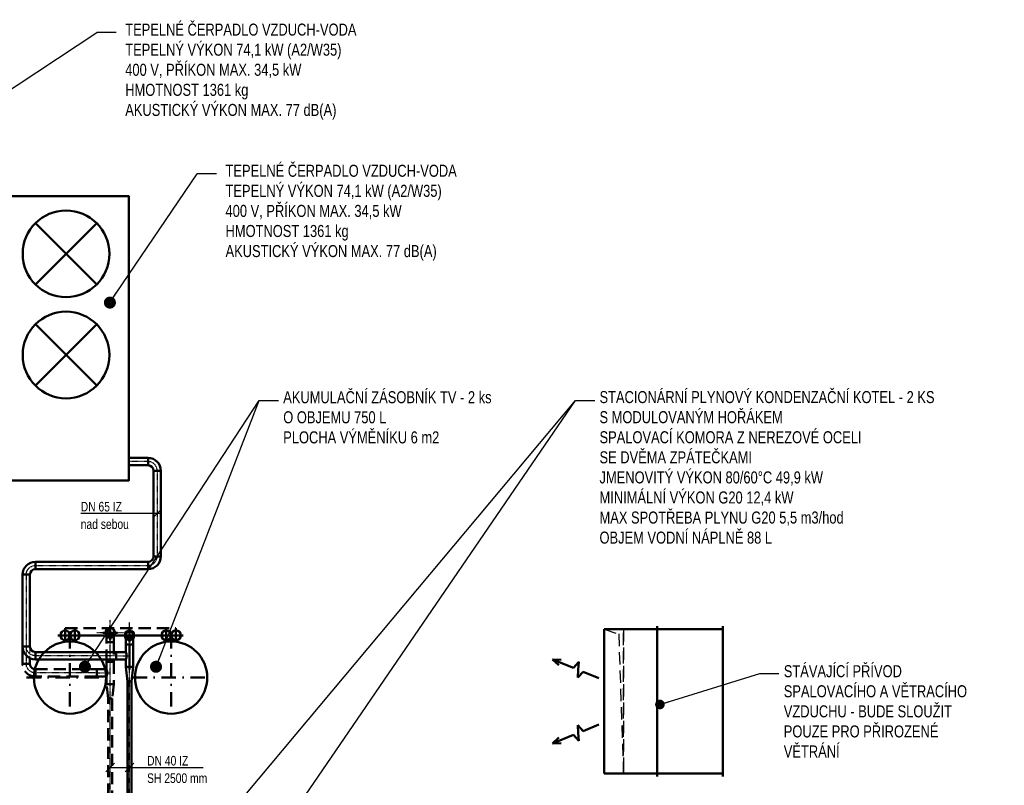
# Model space of a CAD drawing. Header units: millimetres. Extents: x -41968 to 54113, y -9946 to 101810.
# Tile 146 of 174: x -7307 to 2913, y 58667 to 66613. Entities that reach past the tile are written whole.
import ezdxf

# ---------------------------------------------------------------- set-up
doc = ezdxf.new("R2010")
doc.units = ezdxf.units.MM
doc.linetypes.add('DASHDOT', pattern=[1, 0.5, -0.25, 0, -0.25])
doc.linetypes.add('DASHED', pattern=[19.05, 12.7, -6.35])
for name, color, linetype, lineweight in [('UT-kotle', 1, 'Continuous', 50), ('UT-potrubi', 3, 'Continuous', 50), ('UT-potrubi_privodni', 3, 'Continuous', 50), ('UT-potrubi_zpetne', 3, 'DASHED', 50), ('UT-sipky', 7, 'Continuous', 50), ('UT-stoupacky', 2, 'Continuous', 50), ('UT-texty_stredni', 7, 'Continuous', 25), ('V-tvarovky_privodni_vzd', 9, 'Continuous', 50)]:
    doc.layers.add(name, color=color, linetype=linetype, lineweight=lineweight)
doc.layers.add('UT-potrubi_privodni-popis', color=7, linetype='Continuous')
doc.layers.add('UT-potrubi_zpetne-popis', color=7, linetype='Continuous')
doc.styles.get("Standard").update_dxf_attribs({"font": 'ic-simplex.shx', "width": 0.8})
doc.dimstyles.new('CADKON', dxfattribs={"dimscale": 50, "dimtxt": 2.5, "dimasz": 2.5, "dimexe": 1.8, "dimexo": 0, "dimgap": 0.6, "dimtad": 1, "dimrnd": 10, "dimtxsty": 'Standard', "dimblk1": 'OBLIQUE', "dimblk2": 'OBLIQUE', "dimsah": 1, "dimcen": 2.5, "dimadec": 1, "dimazin": 2, "dimtfac": 1, "dimtdec": 4, "dimtix": 1, "dimtmove": 2, "dimatfit": 3, "dimldrblk": 'OPEN30', "dimfxl": 5, "dimtfill": 1, "dimtolj": 1, "dimarcsym": 0})

# ---------------------------------------------------------------- blocks, each defined once
blk = doc.blocks.new('*U35437', base_point=(0, 750))
at = {"color": 0, "linetype": 'ByBlock', "lineweight": -2, "ltscale": 10}
for p, q in [((0, 1500), (0, 1530)), ((0, 1500), (0, 1500)), ((0, 1500), (550, 1500)), ((0, 1500), (0, 0)), ((550, 1500), (550, 0)), ((0, 0), (0, 0)), ((0, 0), (0, -30)), ((350, 0), (0, 0)), ((550, 0), (350, 0))]:
    blk.add_line(p, q, dxfattribs=at)
at = {"color": 40, "linetype": 'DASHED', "lineweight": 25, "ltscale": 10}
for p, q in [((350, 1500), (350, 0)), ((350, 0), (350, 1500)), ((400, 1450), (350, 0)), ((550, 1500), (400, 1450))]:
    blk.add_line(p, q, dxfattribs=at)
blk = doc.blocks.new('*U35440', base_point=(680, 750))
at = {"color": 0, "linetype": 'ByBlock', "lineweight": -2, "ltscale": 10}
for p, q in [((0, 1500), (0, 1530)), ((680, 1500), (0, 1500)), ((0, 1500), (0, 0)), ((680, 1500), (680, 1530)), ((680, 0), (680, 1500)), ((0, 0), (0, -30)), ((0, 0), (680, 0)), ((680, 0), (680, -30))]:
    blk.add_line(p, q, dxfattribs=at)
blk = doc.blocks.new('*U35596')
at = {"color": 0, "linetype": 'ByBlock', "lineweight": -2, "ltscale": 10}
for p, q in [((-125, 0), (125, 0)), ((-50, 75), (-50, -75)), ((50, 75), (50, -75))]:
    blk.add_line(p, q, dxfattribs=at)
for centre in [(-50, 0), (50, 0)]:
    blk.add_circle(centre, 50, dxfattribs=at)
blk = doc.blocks.new('*U35597')
at = {"color": 0, "linetype": 'ByBlock', "lineweight": -2, "ltscale": 10}
for p, q in [((-75, 0), (75, 0)), ((0, 75), (0, -75))]:
    blk.add_line(p, q, dxfattribs=at)
blk.add_circle((0, 0), 50, dxfattribs=at)
blk = doc.blocks.new('*U35598')
at = {"color": 0, "linetype": 'ByBlock', "lineweight": -2, "ltscale": 10}
for p, q in [((-75, 0), (75, 0)), ((0, 75), (0, -75))]:
    blk.add_line(p, q, dxfattribs=at)
blk.add_circle((0, 0), 50, dxfattribs=at)
blk = doc.blocks.new('_OBLIQUE')
at = {"color": 0, "linetype": 'ByBlock'}
blk.add_line((-0.5, -0.5), (0.5, 0.5), dxfattribs=at)
blk = doc.blocks.new('*U36210', base_point=(620.052934, 76.999998))
at = {"color": 0, "linetype": 'ByBlock', "lineweight": -2, "ltscale": 10}
for p, q in [((278.000029, 76.999998), (304.513255, 153.999998)), ((331.026481, 76.999998), (304.513255, 153.999998)), ((620.052934, 76.999998), (535.879199, 107.513298)), ((100.000029, 76.999998), (278.000029, 76.999998)), ((331.026481, 76.999998), (357.539708, -0.000002)), ((357.539708, -0.000002), (384.052934, 76.999998)), ((384.052934, 76.999998), (620.052934, 76.999998)), ((620.052934, 76.999998), (535.879199, 46.486697))]:
    blk.add_line(p, q, dxfattribs=at)
blk = doc.blocks.new('*U37222', base_point=(0, 95))
at = {"color": 0, "linetype": 'ByBlock', "lineweight": -2, "ltscale": 10}
for p, q in [((0, 133), (0, 57)), ((57, 0), (133, 0))]:
    blk.add_line(p, q, dxfattribs=at)
for radius in [133, 57]:
    blk.add_arc((0, 0), radius, 0, 90, dxfattribs=at)
at = {"color": 40, "linetype": 'DASHDOT', "lineweight": 25, "ltscale": 10}
blk.add_arc((0, 0), 95, 0, 90, dxfattribs=at)
blk = doc.blocks.new('*U37223', base_point=(0, 95))
at = {"color": 0, "linetype": 'ByBlock', "lineweight": -2, "ltscale": 10}
for p, q in [((0, 133), (0, 57)), ((57, 0), (133, 0))]:
    blk.add_line(p, q, dxfattribs=at)
for radius in [133, 57]:
    blk.add_arc((0, 0), radius, 0, 90, dxfattribs=at)
at = {"color": 40, "linetype": 'DASHDOT', "lineweight": 25, "ltscale": 10}
blk.add_arc((0, 0), 95, 0, 90, dxfattribs=at)
blk = doc.blocks.new('*U37230', base_point=(200, 38))
at = {"color": 0, "linetype": 'ByBlock', "lineweight": -2, "ltscale": 10}
for p, q in [((0, 76), (200, 76)), ((0, 76), (0, 0)), ((200, 0), (0, 0)), ((200, 76), (200, 0))]:
    blk.add_line(p, q, dxfattribs=at)
at = {"color": 40, "linetype": 'DASHDOT', "lineweight": 25, "ltscale": 10}
blk.add_line((0, 38), (200, 38), dxfattribs=at)
blk = doc.blocks.new('*U37233', base_point=(0, 38))
at = {"color": 0, "linetype": 'ByBlock', "lineweight": -2, "ltscale": 10}
for p, q in [((0, 76), (888.29, 76)), ((0, 76), (0, 0)), ((888.29, 0), (0, 0)), ((888.29, 76), (888.29, 0))]:
    blk.add_line(p, q, dxfattribs=at)
at = {"color": 40, "linetype": 'DASHDOT', "lineweight": 25, "ltscale": 10}
blk.add_line((0, 38), (888.29, 38), dxfattribs=at)
blk = doc.blocks.new('*U37237', base_point=(0, 95))
at = {"color": 0, "linetype": 'ByBlock', "lineweight": -2, "ltscale": 10}
for p, q in [((0, 133), (0, 57)), ((57, 0), (133, 0))]:
    blk.add_line(p, q, dxfattribs=at)
for radius in [133, 57]:
    blk.add_arc((0, 0), radius, 0, 90, dxfattribs=at)
at = {"color": 40, "linetype": 'DASHDOT', "lineweight": 25, "ltscale": 10}
blk.add_arc((0, 0), 95, 0, 90, dxfattribs=at)
blk = doc.blocks.new('*U37238', base_point=(0, 95))
at = {"color": 0, "linetype": 'ByBlock', "lineweight": -2, "ltscale": 10}
for p, q in [((0, 133), (0, 57)), ((57, 0), (133, 0))]:
    blk.add_line(p, q, dxfattribs=at)
for radius in [133, 57]:
    blk.add_arc((0, 0), radius, 0, 90, dxfattribs=at)
at = {"color": 40, "linetype": 'DASHDOT', "lineweight": 25, "ltscale": 10}
blk.add_arc((0, 0), 95, 0, 90, dxfattribs=at)
blk = doc.blocks.new('*U37239', base_point=(0, 38))
at = {"color": 40, "linetype": 'DASHDOT', "lineweight": 25, "ltscale": 10}
for p, q in [((95, 176), (95, -100)), ((0, 38), (233, 38))]:
    blk.add_line(p, q, dxfattribs=at)
at = {"color": 0, "linetype": 'ByBlock', "lineweight": -2, "ltscale": 10}
for p, q in [((0, 0), (0, 76)), ((95, 76), (0, 76)), ((0, 0), (95, 0))]:
    blk.add_line(p, q, dxfattribs=at)
blk.add_circle((95, 38), 38, dxfattribs=at)
blk.add_arc((95, 38), 38, 90, 270, dxfattribs=at)
at = {"color": 0, "linetype": 'DASHED', "lineweight": -2, "ltscale": 10}
blk.add_arc((145, 38), 62.8, 142.7652, 217.2348, dxfattribs=at)
blk = doc.blocks.new('*U37243', base_point=(1169.4, 38))
at = {"color": 0, "linetype": 'ByBlock', "lineweight": -2, "ltscale": 10}
for p, q in [((0, 76), (1169.4, 76)), ((0, 76), (0, 0)), ((1169.4, 0), (0, 0)), ((1169.4, 76), (1169.4, 0))]:
    blk.add_line(p, q, dxfattribs=at)
at = {"color": 40, "linetype": 'DASHDOT', "lineweight": 25, "ltscale": 10}
blk.add_line((0, 38), (1169.4, 38), dxfattribs=at)
blk = doc.blocks.new('*U37468', base_point=(0, 38))
at = {"color": 0, "linetype": 'ByBlock', "lineweight": -2, "ltscale": 10}
for p, q in [((78, 176), (154, 176)), ((78, 76), (78, 176)), ((154, 176), (154, 76)), ((0, 76), (0, 0)), ((0, 76), (78, 76)), ((232, 0), (0, 0)), ((154, 76), (232, 76)), ((232, 76), (232, 0))]:
    blk.add_line(p, q, dxfattribs=at)
at = {"color": 40, "linetype": 'DASHDOT', "lineweight": 25, "ltscale": 10}
for p, q in [((116, 176), (116, 38)), ((0, 38), (232, 38))]:
    blk.add_line(p, q, dxfattribs=at)
at = {"color": 0, "linetype": 'ByBlock', "lineweight": -2, "ltscale": 10}
blk.add_arc((116, 176), 107, 249.1932, 290.8068, dxfattribs=at)
blk = doc.blocks.new('*U37473', base_point=(0, 38))
at = {"color": 0, "linetype": 'ByBlock', "lineweight": -2, "ltscale": 10}
for p, q in [((0, 76), (203.41, 76)), ((0, 76), (0, 0)), ((203.41, 0), (0, 0)), ((203.41, 76), (203.41, 0))]:
    blk.add_line(p, q, dxfattribs=at)
at = {"color": 40, "linetype": 'DASHDOT', "lineweight": 25, "ltscale": 10}
blk.add_line((0, 38), (203.41, 38), dxfattribs=at)
blk = doc.blocks.new('*U37476')
at = {"color": 0, "linetype": 'ByBlock', "lineweight": -2, "ltscale": 10}
for p, q in [((0, 21), (151, 38)), ((0, 21), (0, -21)), ((151, 38), (151, -38)), ((151, -38), (0, -21))]:
    blk.add_line(p, q, dxfattribs=at)
at = {"color": 40, "linetype": 'DASHDOT', "lineweight": 25, "ltscale": 10}
blk.add_line((0, 0), (151, 0), dxfattribs=at)
blk = doc.blocks.new('*U37479', base_point=(0, 42))
at = {"color": 0, "linetype": 'ByBlock', "lineweight": -2, "ltscale": 10}
for p, q in [((0, 42), (1197.33, 42)), ((0, 42), (0, 0)), ((1197.33, 0), (0, 0)), ((1197.33, 42), (1197.33, 0))]:
    blk.add_line(p, q, dxfattribs=at)
at = {"color": 40, "linetype": 'DASHDOT', "lineweight": 25, "ltscale": 10}
blk.add_line((0, 21), (1197.33, 21), dxfattribs=at)
blk = doc.blocks.new('*U37482', base_point=(1525.75, 42))
at = {"color": 0, "linetype": 'ByBlock', "lineweight": -2, "ltscale": 10}
for p, q in [((0, 42), (1525.75, 42)), ((0, 42), (0, 0)), ((1525.75, 0), (0, 0)), ((1525.75, 42), (1525.75, 0))]:
    blk.add_line(p, q, dxfattribs=at)
at = {"color": 40, "linetype": 'DASHDOT', "lineweight": 25, "ltscale": 10}
blk.add_line((0, 21), (1525.75, 21), dxfattribs=at)
blk = doc.blocks.new('*U37484', base_point=(0, 76))
at = {"color": 0, "linetype": 'ByBlock', "lineweight": -2, "ltscale": 10}
for p, q in [((0, 76), (746.25, 76)), ((0, 76), (0, 0)), ((746.25, 0), (0, 0)), ((746.25, 76), (746.25, 0))]:
    blk.add_line(p, q, dxfattribs=at)
at = {"color": 40, "linetype": 'DASHDOT', "lineweight": 25, "ltscale": 10}
blk.add_line((0, 38), (746.25, 38), dxfattribs=at)
blk = doc.blocks.new('*U37486', base_point=(178, 76))
at = {"color": 0, "linetype": 'ByBlock', "lineweight": -2, "ltscale": 10}
for p, q in [((0, 76), (0, 76)), ((0, 76), (0, 0)), ((178, 0), (0, 0)), ((0, 0), (0, 0)), ((120, 76), (178, 76)), ((178, 76), (178, 0))]:
    blk.add_line(p, q, dxfattribs=at)
at = {"color": 40, "linetype": 'DASHED', "lineweight": 18, "ltscale": 5}
blk.add_line((0, 76), (120, 76), dxfattribs=at)
at = {"color": 40, "linetype": 'DASHDOT', "lineweight": 25, "ltscale": 10}
blk.add_line((0, 38), (178, 38), dxfattribs=at)
blk = doc.blocks.new('*U37487')
at = {"color": 0, "linetype": 'ByBlock', "lineweight": -2, "ltscale": 10}
for p, q in [((0, 76), (838.62, 76)), ((0, 76), (0, 0)), ((838.62, 0), (0, 0)), ((838.62, 76), (838.62, 0))]:
    blk.add_line(p, q, dxfattribs=at)
at = {"color": 40, "linetype": 'DASHDOT', "lineweight": 25, "ltscale": 10}
blk.add_line((0, 38), (838.62, 38), dxfattribs=at)
blk = doc.blocks.new('*U37488', base_point=(0, 38))
at = {"color": 0, "linetype": 'ByBlock', "lineweight": -2, "ltscale": 10}
for p, q in [((0, 76), (638.62, 76)), ((0, 76), (0, 0)), ((638.62, 0), (0, 0)), ((638.62, 76), (638.62, 0))]:
    blk.add_line(p, q, dxfattribs=at)
at = {"color": 40, "linetype": 'DASHDOT', "lineweight": 25, "ltscale": 10}
blk.add_line((0, 38), (638.62, 38), dxfattribs=at)

msp = doc.modelspace()

# ---------------------------------------------------------------- linework, layer by layer
at = {"layer": 'UT-kotle', "ltscale": 10}
msp.add_lwpolyline([(-7477.601, 61830), (-6174.601, 61830), (-6174.601, 64783), (-7477.601, 64783)], close=True, dxfattribs=at)
for points in [[(-6507.903, 63864.802), (-7144.299, 64501.198)], [(-6507.903, 64501.198), (-7144.299, 63864.802)], [(-6507.903, 62814.802), (-7144.299, 63451.198)], [(-6507.903, 63451.198), (-7144.299, 62814.802)]]:
    msp.add_lwpolyline(points, dxfattribs=at)
at = {"layer": 'UT-kotle', "color": 2, "linetype": 'DASHDOT', "ltscale": 300}
for points in [[(-6785, 60234.847), (-6785, 59334.847)], [(-5735, 60234.847), (-5735, 59334.847)], [(-7235, 59784.847), (-6385, 59784.847)], [(-6135, 59784.847), (-5285, 59784.847)]]:
    msp.add_lwpolyline(points, dxfattribs=at)
at = {"layer": 'UT-kotle', "ltscale": 10}
for centre, radius in [((-6826.101, 64183), 450), ((-6826.101, 63133), 450), ((-6785, 59784.847), 375), ((-5735, 59784.847), 375)]:
    msp.add_circle(centre, radius, dxfattribs=at)
at = {"layer": 'UT-potrubi_privodni', "color": 1, "ltscale": 10}
msp.add_lwpolyline([(-6735, 60222.748), (-5785, 60222.748)], dxfattribs=at)
at = {"layer": 'UT-potrubi_privodni', "ltscale": 10}
msp.add_lwpolyline([(-6167.377, 59868.319), (-6167.377, 60127.748)], dxfattribs=at)
at = {"layer": 'UT-potrubi_privodni-popis', "color": 2, "ltscale": 10}
for p, q in [((-5835.407, 61531.342), (-5923.795, 61442.954)), ((-5854.601, 61487.148), (-6673.411, 61487.148))]:
    msp.add_line(p, q, dxfattribs=at)
at = {"layer": 'UT-potrubi_zpetne', "color": 1, "ltscale": 10}
msp.add_lwpolyline([(-6835, 60222.748), (-6835, 60297.748), (-5685, 60297.748), (-5685, 60222.748)], dxfattribs=at)
at = {"layer": 'UT-potrubi_zpetne-popis', "color": 2, "ltscale": 10}
for p, q in [((-6323.182, 58894.702), (-6411.571, 58806.314)), ((-6123.182, 58894.702), (-6211.571, 58806.314)), ((-6392.377, 58850.508), (-5401.662, 58850.508))]:
    msp.add_line(p, q, dxfattribs=at)
at = {"layer": 'UT-texty_stredni', "ltscale": 10}
for p, q in [((-6304.81, 66478.513), (-6504.81, 66478.513)), ((-5263.914, 65013.423), (-5463.914, 65013.423)), ((-4821.615, 62658.917), (-4621.615, 62658.917)), ((-1538.896, 62660.192), (-1338.896, 62660.192)), ((373.698, 59827.116), (573.698, 59827.116))]:
    msp.add_line(p, q, dxfattribs=at)

# ---------------------------------------------------------------- block references
at = {"layer": 'UT-potrubi', "ltscale": 10}
for name, p, rotation in [('*U37230', (-6174.601, 62026.293), 180), ('*U37233', (-5879.601, 61931.293), 270), ('*U37223', (-5879.601, 61043), 270.0000000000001), ('*U37484', (-7201, 60853), 270), ('*U37486', (-7201, 59928.335), 270)]:
    msp.add_blockref(name, p, dxfattribs=dict(at, rotation=rotation))
for name, p in [('*U37222', (-5974.601, 62026.293)), ('*U37243', (-5974.597, 60948))]:
    msp.add_blockref(name, p, dxfattribs=at)
at = {"layer": 'UT-potrubi', "ltscale": 10, "xscale": -1}
msp.add_blockref('*U37237', (-7144, 60948), dxfattribs=at)
at = {"layer": 'UT-potrubi', "ltscale": 10, "xscale": -1, "rotation": 90.0000000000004}
msp.add_blockref('*U37238', (-7239, 60106.748), dxfattribs=at)
at = {"layer": 'UT-potrubi_privodni', "ltscale": 10, "xscale": -1, "rotation": 270}
msp.add_blockref('*U37239', (-6167.377, 60127.748), dxfattribs=at)
at = {"layer": 'UT-potrubi_privodni', "ltscale": 10}
for name, p, rotation in [('*U37468', (-6167.377, 59895.748), 90), ('*U37487', (-6305.377, 60049.748), 180), ('*U37476', (-6167.377, 59744.748), 90), ('*U37482', (-6188.377, 59744.748), 90.00000000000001)]:
    msp.add_blockref(name, p, dxfattribs=dict(at, rotation=rotation))
at = {"layer": 'UT-potrubi_zpetne', "ltscale": 10, "xscale": -1}
for name, p, rotation in [('*U37239', (-6367.377, 60152.748), 270), ('*U37238', (-7239, 59928.335), 90.00000000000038)]:
    msp.add_blockref(name, p, dxfattribs=dict(at, rotation=rotation))
at = {"layer": 'UT-potrubi_zpetne', "ltscale": 10}
for name, p, rotation in [('*U37473', (-6367.377, 59949.335), 90), ('*U37468', (-6367.377, 59717.335), 90), ('*U37488', (-6505.377, 59833.335), 180), ('*U37476', (-6367.377, 59566.335), 90), ('*U37479', (-6388.377, 58369.001), 90.00000000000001)]:
    msp.add_blockref(name, p, dxfattribs=dict(at, rotation=rotation))
at = {"layer": 'UT-sipky', "ltscale": 10, "rotation": 157.9637730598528}
msp.add_blockref('*U36210', (-1776.62, 59973.558), dxfattribs=at)
at = {"layer": 'UT-sipky', "ltscale": 10, "xscale": -1, "rotation": 22.03622694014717}
msp.add_blockref('*U36210', (-1776.62, 59101.442), dxfattribs=at)
at = {"layer": 'UT-stoupacky', "ltscale": 10}
for name, p, rotation in [('*U35596', (-6785, 60222.748), 360), ('*U35598', (-6367.377, 60247.748), 180), ('*U35597', (-6167.377, 60222.748), 180), ('*U35596', (-5735, 60222.748), 360)]:
    msp.add_blockref(name, p, dxfattribs=dict(at, rotation=rotation))
at = {"layer": 'V-tvarovky_privodni_vzd', "ltscale": 10, "xscale": -1}
msp.add_blockref('*U35437', (-690, 59537.5), dxfattribs=at)
at = {"layer": 'V-tvarovky_privodni_vzd', "ltscale": 10}
msp.add_blockref('*U35440', (-9.998, 59537.5), dxfattribs=at)

# ---------------------------------------------------------------- texts
at = {"layer": 'UT-potrubi_privodni-popis', "ltscale": 10, "width": 0.8}
for s, p in [('nad sebou', (-6673.411, 61327.122)), ('SH 2500 mm', (-5984.519, 58690.482))]:
    msp.add_text(s, height=100, dxfattribs=at).set_placement(p)
at = {"layer": 'UT-potrubi_privodni-popis', "ltscale": 10, "insert": (-6673.411, 61507.148), "char_height": 100, "width": 605.81429, "attachment_point": 7}
msp.add_mtext('DN 65 IZ', dxfattribs=at)
at = {"layer": 'UT-potrubi_zpetne-popis', "ltscale": 10, "insert": (-5984.519, 58870.508), "char_height": 100, "attachment_point": 7}
msp.add_mtext('DN 40 IZ', dxfattribs=at)
at = {"layer": 'UT-texty_stredni', "ltscale": 10, "char_height": 125, "attachment_point": 1}
for s, insert, width in [('TEPELNÉ ČERPADLO VZDUCH-VODA\\PTEPELNÝ VÝKON 74,1 kW (A2/W35)\\P400 V, PŘÍKON MAX. 34,5 kW\\PHMOTNOST 1361 kg\\PAKUSTICKÝ VÝKON MAX. 77 dB(A)', (-6211.416, 66572.583), 2931.26722), ('TEPELNÉ ČERPADLO VZDUCH-VODA\\PTEPELNÝ VÝKON 74,1 kW (A2/W35)\\P400 V, PŘÍKON MAX. 34,5 kW\\PHMOTNOST 1361 kg\\PAKUSTICKÝ VÝKON MAX. 77 dB(A)', (-5170.52, 65107.493), 2931.26722), ('AKUMULAČNÍ ZÁSOBNÍK TV - 2 ks\\PO OBJEMU 750 L\\PPLOCHA VÝMĚNÍKU 6 m2', (-4571.615, 62757.132), 2988.89915), ('STACIONÁRNÍ PLYNOVÝ KONDENZAČNÍ KOTEL - 2 KS\\PS MODULOVANÝM HOŘÁKEM\\PSPALOVACÍ KOMORA Z NEREZOVÉ OCELI\\PSE DVĚMA ZPÁTEČKAMI\\PJMENOVITÝ VÝKON 80/60°C 49,9 kW\\PMINIMÁLNÍ VÝKON G20 12,4 kW\\PMAX SPOTŘEBA PLYNU G20 5,5 m3/hod\\POBJEM VODNÍ NÁPLNĚ 88 L', (-1288.896, 62758.406), 4360.43924), ('STÁVAJÍCÍ PŘÍVOD SPALOVACÍHO A VĚTRACÍHO VZDUCHU - BUDE SLOUŽIT POUZE PRO PŘIROZENÉ VĚTRÁNÍ', (623.698, 59913.425), 2173.34807)]:
    msp.add_mtext(s, dxfattribs=dict(at, insert=insert, width=width))

# ---------------------------------------------------------------- leaders
at = {"layer": 'UT-texty_stredni', "ltscale": 10}
for points, override in [([(-9353.848, 64607.747), (-6504.81, 66478.513)], {"dimscale": 1, "dimasz": 125, "dimtih": 0, "dimtoh": 0, "dimrnd": 0, "dimclrd": 0, "dimtix": 0, "dimtofl": 0, "dimldrblk": 'Dot'}), ([(-6370.673, 63676.556), (-5463.914, 65013.423)], {"dimscale": 1, "dimasz": 125, "dimtih": 0, "dimtoh": 0, "dimrnd": 0, "dimclrd": 0, "dimtix": 0, "dimtofl": 0, "dimldrblk": 'Dot'}), ([(-6630.237, 59896.778), (-4821.615, 62658.917)], {"dimscale": 1, "dimasz": 125, "dimtih": 0, "dimtoh": 0, "dimrnd": 0, "dimclrd": 0, "dimtix": 0, "dimtofl": 0, "dimldrblk": 'Dot'}), ([(-5911.025, 57437.424), (-1538.896, 62660.192)], {"dimscale": 1, "dimasz": 125, "dimtih": 0, "dimtoh": 0, "dimrnd": 0, "dimclrd": 0, "dimtix": 0, "dimtofl": 0, "dimldrblk": 'Dot'}), ([(-5891.984, 59896.778), (-4821.615, 62658.917)], {"dimscale": 1, "dimasz": 125, "dimtih": 0, "dimtoh": 0, "dimrnd": 0, "dimclrd": 0, "dimtix": 0, "dimtofl": 0, "dimldrblk": 'Dot'}), ([(-5110.697, 57441.347), (-1538.896, 62660.192)], {"dimscale": 1, "dimasz": 125, "dimtih": 0, "dimtoh": 0, "dimrnd": 0, "dimclrd": 0, "dimtix": 0, "dimtofl": 0, "dimldrblk": 'Dot'}), ([(-661.466, 59505.501), (373.698, 59827.116)], {"dimscale": 1, "dimasz": 100, "dimtih": 0, "dimtoh": 0, "dimrnd": 0, "dimclrd": 0, "dimtix": 0, "dimtofl": 0, "dimldrblk": 'Dot'})]:
    msp.add_leader(points, dimstyle='CADKON', override=override, dxfattribs=at)

doc.saveas('drawing.dxf')
